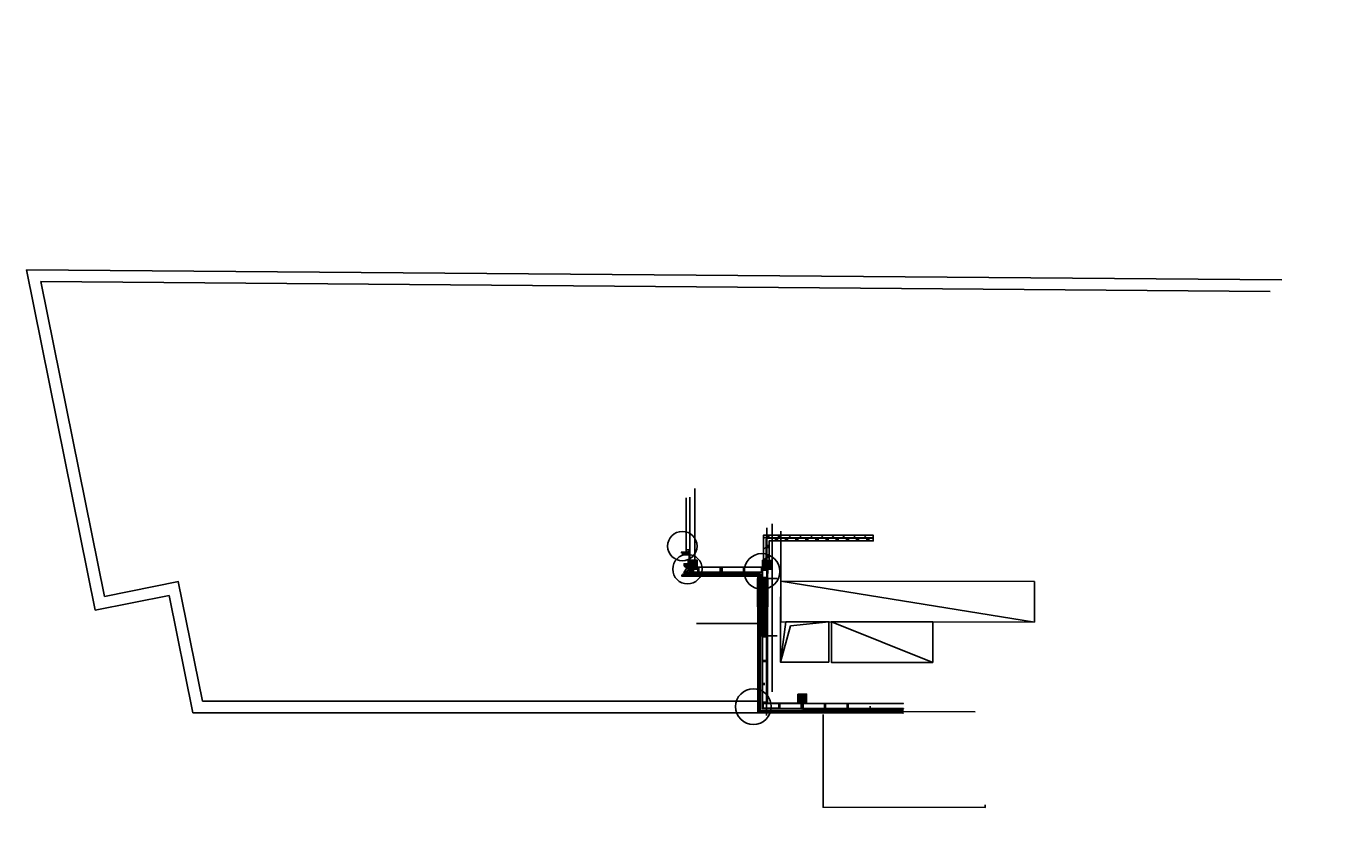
# Model space of a CAD drawing. Extents: x 0 to 297174, y -27731 to 163980.
# Tile 30 of 152: x 245175 to 297174, y -27516 to 4485. Entities that reach past the tile are written whole.
import ezdxf

# ---------------------------------------------------------------- set-up
doc = ezdxf.new("R2010")
doc.units = 0
doc.header["$LTSCALE"] = 5
doc.header["$MEASUREMENT"] = 0
doc.header["$PDMODE"] = 3
doc.header["$PDSIZE"] = 0.1
for name, color, linetype in [('_DETAILNUMMERS', 4, 'CONTINUOUS'), ('_INSTALLATIES', 4, 'CONTINUOUS'), ('A--01A1_ACEER', 1, 'CONTINUOUS'), ('A--A22--_F123-', 9, 'CONTINUOUS'), ('A--A25--_F--3-', 9, 'CONTINUOUS'), ('A--A28--_F12--', 7, 'CONTINUOUS'), ('A--A42--_F-23-', 9, 'CONTINUOUS'), ('A--L$7A1-_STRAMIEN', 1, 'CONTINUOUS'), ('A--L02-A3-_LOGO', 3, 'CONTINUOUS'), ('A--L21--', 3, 'CONTINUOUS'), ('A--L21--_F--3-', 7, 'CONTINUOUS'), ('A--L21A1_BUITENWAND', 1, 'CONTINUOUS'), ('A--L21A2_BUITENWAND', 2, 'CONTINUOUS'), ('A--L21A4_BUITENWAND', 4, 'CONTINUOUS'), ('A--L22--_F--3-', 7, 'CONTINUOUS'), ('A--L22--_F-23-', 7, 'CONTINUOUS'), ('A--L22A2_BINNENWAND', 2, 'CONTINUOUS'), ('A--L25--', 7, 'CONTINUOUS'), ('A--L25--_F-23-', 7, 'CONTINUOUS'), ('A--L28--', 7, 'CONTINUOUS'), ('A--L28--_F--3-', 1, 'CONTINUOUS'), ('A--L28--_F12--', 7, 'CONTINUOUS'), ('A--L31A1_BUITENKOZIJN', 1, 'CONTINUOUS'), ('A--L42--', 7, 'CONTINUOUS'), ('A--L42--_F-23-', 7, 'CONTINUOUS'), ('X--LR---_CP', 7, 'CONTINUOUS')]:
    doc.layers.add(name, color=color, linetype=linetype)

# ---------------------------------------------------------------- blocks, each defined once
blk = doc.blocks.new('*U1478')
at = {"layer": 'A--A22--_F123-', "linetype": 'Continuous'}
h = blk.add_hatch(dxfattribs=at)
h.set_pattern_fill('ALFALINE', color=256, scale=300, style=0)
h.set_pattern_definition([(45, (-274281.3859393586, 15631.34514018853), (-212.1320343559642, 212.1320343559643), [])])
h.paths.add_polyline_path([(0, 0), (-49.92899826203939, 50.07066425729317), (4273.059112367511, 43.95669079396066), (4272.988397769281, -6.043259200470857), (4272.91768317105, -56.04320919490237), (49.92899826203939, -50.07066425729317)])
at = {"layer": 'A--L22--_F--3-', "color": 4, "linetype": 'Continuous'}
for points in [[(-49.92899826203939, 50.07066425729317), (-49.92899826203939, 50.07066425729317), (4273.059112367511, 43.95669079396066), (4272.988397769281, -6.043259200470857)], [(49.92899826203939, -50.07066425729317), (49.92899826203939, -50.07066425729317), (4272.91768317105, -56.04320919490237), (4272.988397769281, -6.043259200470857)]]:
    blk.add_lwpolyline(points, dxfattribs=at)
blk = doc.blocks.new('*U1477')
at = {"layer": 'A--A22--_F123-', "linetype": 'Continuous'}
h = blk.add_hatch(dxfattribs=at)
h.set_pattern_fill('ALFALINE', color=256, scale=300, style=0)
h.set_pattern_definition([(45, (-274280.037446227, 16581.63325666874), (-212.1320343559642, 212.1320343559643), [])])
h.paths.add_polyline_path([(0, 0), (-49.99994965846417, 0.0709517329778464), (-48.58050513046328, 1000.358780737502), (1.348493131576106, 950.2881164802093), (51.27749139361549, 900.2174522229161), (49.99994965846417, -0.0709517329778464)])
at = {"layer": 'A--L22--_F--3-', "color": 4, "linetype": 'Continuous'}
for points in [[(0, 0), (-49.99994965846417, 0.0709517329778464), (-48.58050513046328, 1000.358780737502), (-48.58050513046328, 1000.358780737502)], [(0, 0), (49.99994965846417, -0.0709517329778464), (51.27749139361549, 900.2174522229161), (51.27749139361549, 900.2174522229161)]]:
    blk.add_lwpolyline(points, dxfattribs=at)
blk = doc.blocks.new('*U1476')
at = {"layer": 'A--A22--_F123-', "linetype": 'Continuous'}
h = blk.add_hatch(dxfattribs=at)
h.set_pattern_fill('ALFAPLST', color=256, scale=400, angle=89.91888305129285, style=0)
h.set_pattern_definition([(89.91888305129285, (0, 0), (-399.999599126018, 0.5663029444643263), []), (89.91888305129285, (-39.9999599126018, 0.05663029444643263), (-399.999599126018, 0.5663029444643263), []), (89.91888305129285, (-79.99991982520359, 0.1132605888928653), (-399.999599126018, 0.5663029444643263), [])])
h.paths.add_polyline_path([(0, 0), (-0.07078786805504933, -49.99994989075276), (-4097.178964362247, -44.19943301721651), (-4147.107830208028, 5.871304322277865), (-4197.036696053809, 55.94204166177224), (0.07078786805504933, 49.99994989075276)])
at = {"layer": 'A--L22--_F-23-', "color": 3, "linetype": 'Continuous'}
for points in [[(0, 0), (0.07078786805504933, 49.99994989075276), (-4197.036696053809, 55.94204166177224), (-4197.036696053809, 55.94204166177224)], [(0, 0), (-0.07078786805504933, -49.99994989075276), (-4097.178964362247, -44.19943301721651), (-4097.178964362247, -44.19943301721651)]]:
    blk.add_lwpolyline(points, dxfattribs=at)
blk = doc.blocks.new('*U1475')
at = {"layer": 'A--A22--_F123-', "linetype": 'Continuous'}
h = blk.add_hatch(dxfattribs=at)
h.set_pattern_fill('ALFAPLST', color=256, scale=400, angle=179.9185436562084, style=0)
h.set_pattern_definition([(179.9185436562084, (0, 0), (-0.5686723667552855, -399.9995957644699), []), (179.9185436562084, (-0.05686723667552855, -39.99995957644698), (-0.5686723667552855, -399.9995957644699), []), (179.9185436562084, (-0.1137344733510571, -79.99991915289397), (-0.5686723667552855, -399.9995957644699), [])])
h.paths.add_polyline_path([(0, 0), (-49.92886584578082, 50.07073733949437), (-51.17322443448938, -825.2011442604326), (-1.173274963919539, -825.2722283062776), (48.82667450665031, -825.3433123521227), (49.92886584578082, -50.07073733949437)])
at = {"layer": 'A--L22--_F-23-', "color": 3, "linetype": 'Continuous'}
for points in [[(-49.92886584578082, 50.07073733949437), (-49.92886584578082, 50.07073733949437), (-51.17322443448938, -825.2011442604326), (-1.173274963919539, -825.2722283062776)], [(49.92886584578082, -50.07073733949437), (49.92886584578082, -50.07073733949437), (48.82667450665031, -825.3433123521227), (-1.173274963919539, -825.2722283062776)]]:
    blk.add_lwpolyline(points, dxfattribs=at)
blk = doc.blocks.new('Q020437-')
at = {"layer": 'A--A28--_F12--', "color": 8}
for points in [[(-175, -175), (-175, 175), (175, 175)], [(-175, -175), (175, 175), (175, -175)]]:
    blk.add_solid(points, dxfattribs=at)
at = {"layer": 'A--L28--_F--3-', "color": 4, "linetype": 'Continuous'}
blk.add_lwpolyline([(-175, -175), (-175, 175), (175, 175), (175, -175)], close=True, dxfattribs=at)
at = {"layer": 'A--L28--_F12--', "color": 3, "linetype": 'Continuous'}
blk.add_lwpolyline([(-175, -175), (-175, 175), (175, 175), (175, -175)], close=True, dxfattribs=at)
at = {"layer": 'X--LR---_CP'}
for p in [(-175, 0), (-175, 0), (175, 0)]:
    blk.add_point(p, dxfattribs=at)
blk = doc.blocks.new('NH40_196')
at = {"layer": 'A--A25--_F--3-'}
h = blk.add_hatch(dxfattribs=at)
h.set_pattern_fill('ALFALINE', color=256, scale=15, style=0, pattern_type=2)
h.set_pattern_definition([(45, (-6, 0), (-10.60660171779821, 10.60660171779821), [])])
h.paths.add_polyline_path([(0, 0), (0, 196), (40, 196), (40, 0)])
at = {"layer": 'A--L25--_F-23-', "color": 2, "linetype": 'Continuous'}
blk.add_lwpolyline([(0, 0), (0, 196), (40, 196), (40, 0)], close=True, dxfattribs=at)
at = {"layer": 'X--LR---_CP'}
for p in [(0, 0), (0, 0), (40, 0)]:
    blk.add_point(p, dxfattribs=at)
blk = doc.blocks.new('*U1474')
at = {"layer": 'A--A42--_F-23-', "linetype": 'Continuous'}
h = blk.add_hatch(dxfattribs=at)
h.set_pattern_fill('ALFALINE', color=256, scale=40, style=0)
h.set_pattern_definition([(45, (-279741.8610687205, 22431.8186727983), (-28.2842712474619, 28.2842712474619), [])])
h.paths.add_polyline_path([(0, 0), (-0.006771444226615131, -4.999995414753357), (-3980.261360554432, 0.3904239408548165), (-3980.254589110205, 5.390419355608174), (-3980.247817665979, 10.39041477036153), (0.006771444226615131, 4.999995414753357)])
at = {"layer": 'A--L42--_F-23-', "color": 2, "linetype": 'Continuous'}
for points in [[(0, 0), (-0.006771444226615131, -4.999995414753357), (-3980.261360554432, 0.3904239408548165), (-3980.254589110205, 5.390419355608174)], [(0, 0), (0.006771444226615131, 4.999995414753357), (-3980.247817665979, 10.39041477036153), (-3980.254589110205, 5.390419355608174)]]:
    blk.add_lwpolyline(points, dxfattribs=at)
blk = doc.blocks.new('*U1473')
at = {"layer": 'A--A42--_F-23-', "linetype": 'Continuous'}
h = blk.add_hatch(dxfattribs=at)
h.set_pattern_fill('ALFALINE', color=256, scale=40, style=0)
h.set_pattern_definition([(45, (-279741.9895584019, 22225.81865789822), (-28.2842712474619, 28.2842712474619), [])])
h.paths.add_polyline_path([(0, 0), (-0.006771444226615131, -4.999995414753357), (-3979.960372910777, 0.3900163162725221), (-3979.95360146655, 5.390011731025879), (-3979.946830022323, 10.39000714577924), (0.006771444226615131, 4.999995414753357)])
at = {"layer": 'A--L42--_F-23-', "color": 2, "linetype": 'Continuous'}
for points in [[(0, 0), (-0.006771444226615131, -4.999995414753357), (-3979.960372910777, 0.3900163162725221), (-3979.95360146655, 5.390011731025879)], [(0, 0), (0.006771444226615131, 4.999995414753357), (-3979.946830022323, 10.39000714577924), (-3979.95360146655, 5.390011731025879)]]:
    blk.add_lwpolyline(points, dxfattribs=at)
blk = doc.blocks.new('*U1472')
at = {"layer": 'A--L21--_F--3-', "color": 3, "linetype": 'Continuous'}
blk.add_lwpolyline([(0, 0), (0.1286574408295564, 94.99991288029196), (860.1278687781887, 93.83522446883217), (859.9992113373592, -1.164688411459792)], dxfattribs=at)
blk.add_lwpolyline([(0, 0), (0.1286574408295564, 94.99991288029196), (860.1278687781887, 93.83522446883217), (859.9992113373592, -1.164688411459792)], dxfattribs=at)
blk = doc.blocks.new('*U1471')
at = {"layer": 'A--L21--_F--3-', "color": 3, "linetype": 'Continuous'}
blk.add_lwpolyline([(0, 0), (-0.1286574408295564, -94.99991288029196), (-860.1278687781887, -93.83522446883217), (-859.9992113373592, 1.164688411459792)], dxfattribs=at)
blk.add_lwpolyline([(0, 0), (-0.1286574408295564, -94.99991288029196), (-860.1278687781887, -93.83522446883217), (-859.9992113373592, 1.164688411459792)], dxfattribs=at)
blk = doc.blocks.new('*U1470')
at = {"layer": 'A--L21--_F--3-', "color": 3, "linetype": 'Continuous'}
blk.add_lwpolyline([(0, 0), (-0.1286574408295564, -94.99991288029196), (-840.1365845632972, -93.86229846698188), (-840.0079271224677, 1.137614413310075)], dxfattribs=at)
blk.add_lwpolyline([(0, 0), (-0.1286574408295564, -94.99991288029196), (-840.1365845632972, -93.86229846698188), (-840.0079271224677, 1.137614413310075)], dxfattribs=at)
blk = doc.blocks.new('*U1469')
at = {"layer": 'A--A42--_F-23-', "linetype": 'Continuous'}
h = blk.add_hatch(dxfattribs=at)
h.set_pattern_fill('ALFALINE', color=256, scale=40, style=0)
h.set_pattern_definition([(45, (-274171.6080206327, 22423.98169142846), (-28.2842712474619, 28.2842712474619), [])])
h.paths.add_polyline_path([(0, 0), (0.007701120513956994, 4.999994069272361), (1570.245057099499, 2.581473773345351), (1570.237355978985, -2.41852029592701), (1570.229654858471, -7.418514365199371), (-0.007701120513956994, -4.999994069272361)])
at = {"layer": 'A--L42--_F-23-', "color": 2, "linetype": 'Continuous'}
for points in [[(0, 0), (-0.007701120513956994, -4.999994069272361), (1570.229654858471, -7.418514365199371), (1570.237355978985, -2.41852029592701)], [(0, 0), (0.007701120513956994, 4.999994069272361), (1570.245057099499, 2.581473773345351), (1570.237355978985, -2.41852029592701)]]:
    blk.add_lwpolyline(points, dxfattribs=at)
blk = doc.blocks.new('*U1468')
at = {"layer": 'A--L21--_F--3-', "color": 3, "linetype": 'Continuous'}
blk.add_lwpolyline([(0, 0), (-0.1545374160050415, -94.99987430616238), (-620.2511428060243, -93.99115584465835), (-620.0966053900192, 1.008718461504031)], dxfattribs=at)
blk.add_lwpolyline([(0, 0), (-0.1545374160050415, -94.99987430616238), (-620.2511428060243, -93.99115584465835), (-620.0966053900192, 1.008718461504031)], dxfattribs=at)
blk = doc.blocks.new('*U1467')
at = {"layer": 'A--L21--_F--3-', "color": 3, "linetype": 'Continuous'}
blk.add_lwpolyline([(0, 0), (0.1409591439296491, 94.99989542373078), (840.1487319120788, 93.75350692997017), (840.0077727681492, -1.246388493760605)], dxfattribs=at)
blk.add_lwpolyline([(0, 0), (0.1409591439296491, 94.99989542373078), (840.1487319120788, 93.75350692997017), (840.0077727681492, -1.246388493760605)], dxfattribs=at)
blk = doc.blocks.new('*U1466')
at = {"layer": 'A--L21--_F--3-', "color": 3, "linetype": 'Continuous'}
blk.add_lwpolyline([(0, 0), (94.99992337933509, -0.12065619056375), (94.56054837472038, -346.0671971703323), (-0.4393750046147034, -345.9465409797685)], dxfattribs=at)
blk.add_lwpolyline([(0, 0), (94.99992337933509, -0.12065619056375), (94.56054837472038, -346.0671971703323), (-0.4393750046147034, -345.9465409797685)], dxfattribs=at)
blk = doc.blocks.new('*U1465')
at = {"layer": 'A--A42--_F-23-', "linetype": 'Continuous'}
h = blk.add_hatch(dxfattribs=at)
h.set_pattern_fill('ALFALINE', color=256, scale=40, style=0)
h.set_pattern_definition([(45, (-271093.3955333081, 17048.11792674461), (-28.2842712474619, 28.2842712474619), [])])
h.paths.add_polyline_path([(0, 0), (0.007473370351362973, 4.999994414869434), (351.3384346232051, 4.474868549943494), (351.3309612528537, -0.5251258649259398), (351.3234878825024, -5.525120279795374), (-0.007473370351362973, -4.999994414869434)])
at = {"layer": 'A--L42--_F-23-', "color": 2, "linetype": 'Continuous'}
for points in [[(0, 0), (-0.007473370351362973, -4.999994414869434), (351.3234878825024, -5.525120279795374), (351.3309612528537, -0.5251258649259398)], [(0, 0), (0.007473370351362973, 4.999994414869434), (351.3384346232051, 4.474868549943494), (351.3309612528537, -0.5251258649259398)]]:
    blk.add_lwpolyline(points, dxfattribs=at)
blk = doc.blocks.new('*U1464')
at = {"layer": 'A--A42--_F-23-', "linetype": 'Continuous'}
h = blk.add_hatch(dxfattribs=at)
h.set_pattern_fill('ALFALINE', color=256, scale=40, style=0)
h.set_pattern_definition([(45, (-271454.372846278, 17048.1977072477), (-28.2842712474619, 28.2842712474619), [])])
h.paths.add_polyline_path([(0, 0), (0.007733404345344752, 4.999994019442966), (2709.995235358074, 0.808503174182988), (2709.987501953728, -4.191490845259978), (2709.979768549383, -9.191484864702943), (-0.007733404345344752, -4.999994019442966)])
at = {"layer": 'A--L42--_F-23-', "color": 2, "linetype": 'Continuous'}
for points in [[(0, 0), (-0.007733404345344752, -4.999994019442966), (2709.979768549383, -9.191484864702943), (2709.987501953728, -4.191490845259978)], [(0, 0), (0.007733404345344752, 4.999994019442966), (2709.995235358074, 0.808503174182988), (2709.987501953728, -4.191490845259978)]]:
    blk.add_lwpolyline(points, dxfattribs=at)
blk = doc.blocks.new('*U1463')
at = {"layer": 'A--L21--_F--3-', "color": 3, "linetype": 'Continuous'}
blk.add_lwpolyline([(0, 0), (-0.1427661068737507, -94.99989272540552), (-664.8637454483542, -94.0009481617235), (-664.7209793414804, 0.9989445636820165)], dxfattribs=at)
blk.add_lwpolyline([(0, 0), (-0.1427661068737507, -94.99989272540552), (-664.8637454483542, -94.0009481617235), (-664.7209793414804, 0.9989445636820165)], dxfattribs=at)
blk = doc.blocks.new('*U1462')
at = {"layer": 'A--L21--_F--3-', "color": 3, "linetype": 'Continuous'}
blk.add_lwpolyline([(0, 0), (0.1411035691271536, 94.99989520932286), (840.4102005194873, 93.75184153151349), (840.2690969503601, -1.248053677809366)], dxfattribs=at)
blk.add_lwpolyline([(0, 0), (0.1411035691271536, 94.99989520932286), (840.4102005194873, 93.75184153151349), (840.2690969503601, -1.248053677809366)], dxfattribs=at)
blk = doc.blocks.new('*U1461')
at = {"layer": 'A--L21--_F--3-', "color": 3, "linetype": 'Continuous'}
blk.add_lwpolyline([(0, 0), (0.1668149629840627, 94.99985354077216), (165.4362068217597, 94.70964880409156), (165.2693918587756, -0.2902047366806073)], dxfattribs=at)
blk.add_lwpolyline([(0, 0), (0.1668149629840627, 94.99985354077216), (165.4362068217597, 94.70964880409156), (165.2693918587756, -0.2902047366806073)], dxfattribs=at)
blk = doc.blocks.new('*U1460')
at = {"layer": 'A--L21--_F--3-', "color": 3, "linetype": 'Continuous'}
blk.add_lwpolyline([(0, 0), (-0.1411076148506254, -94.99989520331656), (-839.8705436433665, -93.75260732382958), (-839.7294360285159, 1.247287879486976)], dxfattribs=at)
blk.add_lwpolyline([(0, 0), (-0.1411076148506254, -94.99989520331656), (-839.8705436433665, -93.75260732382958), (-839.7294360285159, 1.247287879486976)], dxfattribs=at)
blk = doc.blocks.new('*U1459')
at = {"layer": 'A--A42--_F-23-', "linetype": 'Continuous'}
h = blk.add_hatch(dxfattribs=at)
h.set_pattern_fill('ALFALINE', color=256, scale=40, style=0)
h.set_pattern_definition([(45, (-271447.1074862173, 16842.18720020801), (-28.2842712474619, 28.2842712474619), [])])
h.paths.add_polyline_path([(0, 0), (0.007626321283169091, 4.999994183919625), (2717.55061689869, 0.8550181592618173), (2717.542990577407, -4.144976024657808), (2717.535364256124, -9.144970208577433), (-0.007626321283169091, -4.999994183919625)])
at = {"layer": 'A--L42--_F-23-', "color": 2, "linetype": 'Continuous'}
for points in [[(0, 0), (-0.007626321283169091, -4.999994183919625), (2717.535364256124, -9.144970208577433), (2717.542990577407, -4.144976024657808)], [(0, 0), (0.007626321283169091, 4.999994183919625), (2717.55061689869, 0.8550181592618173), (2717.542990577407, -4.144976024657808)]]:
    blk.add_lwpolyline(points, dxfattribs=at)
blk = doc.blocks.new('*U1458')
at = {"layer": 'A--A42--_F-23-', "linetype": 'Continuous'}
h = blk.add_hatch(dxfattribs=at)
h.set_pattern_fill('ALFALINE', color=256, scale=40, style=0)
h.set_pattern_definition([(45, (-271299.8097906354, 16742.36840147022), (-28.2842712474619, 28.2842712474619), [])])
h.paths.add_polyline_path([(0, 0), (-4.999997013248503, 0.00546512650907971), (-4.545369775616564, 415.9399958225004), (0.4546272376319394, 415.9345306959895), (5.454624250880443, 415.9290655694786), (4.999997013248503, -0.00546512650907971)])
at = {"layer": 'A--L42--_F-23-', "color": 2, "linetype": 'Continuous'}
for points in [[(0, 0), (-4.999997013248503, 0.00546512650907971), (-4.545369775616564, 415.9399958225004), (0.4546272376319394, 415.9345306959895)], [(0, 0), (4.999997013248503, -0.00546512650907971), (5.454624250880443, 415.9290655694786), (0.4546272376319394, 415.9345306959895)]]:
    blk.add_lwpolyline(points, dxfattribs=at)
blk = doc.blocks.new('A$C6C660DB7')
at = {"layer": 'A--L21A4_BUITENWAND', "linetype": 'Continuous'}
for p, q in [((10327.76405583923, 33298.55852819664), (123.9537770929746, -15130.3294496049)), ((10687.54580146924, 32750.72107857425), (697.1394015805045, -14665.31853563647)), ((18178.1586337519, -11698.67504322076, 0.3132131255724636), (22523.87421146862, 9790.77211905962, 0.305426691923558)), ((18558.56540250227, -12163.70131926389, 0.3057932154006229), (22979.65621335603, 9698.643042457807, 0.305426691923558)), ((13366.01272816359, -14665.07731078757), (13369.06738848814, -11698.34286225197, 4.545405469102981e-05)), ((13368.29589068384, -11698.34280896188), (18178.1586337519, -11698.67504322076, 0.2833809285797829)), ((13830.43124258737, -15130.06846799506), (13834.14309726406, -12163.70131926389)), ((13834.14309726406, -12163.70131926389), (18558.56540250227, -12163.70131926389, 0.3057932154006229)), ((697.1394015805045, -14665.31853563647), (13366.01272816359, -14665.07731078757)), ((123.9537770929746, -15130.3294496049), (13830.43124258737, -15130.06846799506))]:
    blk.add_line(p, q, dxfattribs=at)
blk = doc.blocks.new('*U1457')
at = {"layer": 'A--A42--_F-23-', "linetype": 'Continuous'}
h = blk.add_hatch(dxfattribs=at)
h.set_pattern_fill('ALFALINE', color=256, scale=40, style=0)
h.set_pattern_definition([(45, (-274176.8718486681, 22213.85301954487), (-28.2842712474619, 28.2842712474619), [])])
h.paths.add_polyline_path([(0, 0), (-4.999998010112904, 0.004460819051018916), (-2.622900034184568, 2664.422142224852), (2.377097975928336, 2664.417681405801), (7.37709598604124, 2664.41322058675), (4.999998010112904, -0.004460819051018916)])
at = {"layer": 'A--L42--_F-23-', "color": 2, "linetype": 'Continuous'}
for points in [[(0, 0), (-4.999998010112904, 0.004460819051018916), (-2.622900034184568, 2664.422142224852), (2.377097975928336, 2664.417681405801)], [(0, 0), (4.999998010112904, -0.004460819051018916), (7.37709598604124, 2664.41322058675), (2.377097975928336, 2664.417681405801)]]:
    blk.add_lwpolyline(points, dxfattribs=at)
blk = doc.blocks.new('*U1456')
at = {"layer": 'A--A42--_F-23-', "linetype": 'Continuous'}
h = blk.add_hatch(dxfattribs=at)
h.set_pattern_fill('ALFALINE', color=256, scale=40, style=0)
h.set_pattern_definition([(45, (-274382.8873494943, 22213.30685938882), (-28.2842712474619, 28.2842712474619), [])])
h.paths.add_polyline_path([(0, 0), (4.999995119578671, -0.007701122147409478), (7.375675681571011, 2663.138649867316), (2.375677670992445, 2663.143110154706), (-2.62432033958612, 2663.147570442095), (-4.999995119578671, 0.007701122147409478)])
at = {"layer": 'A--L42--_F-23-', "color": 2, "linetype": 'Continuous'}
for points in [[(0, 0), (-4.999995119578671, 0.007701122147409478), (-2.62432033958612, 2663.147570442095), (2.375677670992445, 2663.143110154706)], [(0, 0), (4.999995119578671, -0.007701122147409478), (7.375675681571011, 2663.138649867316), (2.375677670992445, 2663.143110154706)]]:
    blk.add_lwpolyline(points, dxfattribs=at)
blk = doc.blocks.new('*U1455')
at = {"layer": 'A--A42--_F-23-', "linetype": 'Continuous'}
h = blk.add_hatch(dxfattribs=at)
h.set_pattern_fill('ALFALINE', color=256, scale=40, style=0)
h.set_pattern_definition([(45, (-274171.913679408, 22217.9819182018), (-28.2842712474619, 28.2842712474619), [])])
h.paths.add_polyline_path([(0, 0), (0.007701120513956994, 4.999994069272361), (1570.245057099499, 2.581473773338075), (1570.237355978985, -2.418520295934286), (1570.229654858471, -7.418514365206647), (-0.007701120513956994, -4.999994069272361)])
at = {"layer": 'A--L42--_F-23-', "color": 2, "linetype": 'Continuous'}
for points in [[(0, 0), (-0.007701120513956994, -4.999994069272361), (1570.229654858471, -7.418514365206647), (1570.237355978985, -2.418520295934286)], [(0, 0), (0.007701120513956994, 4.999994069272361), (1570.245057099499, 2.581473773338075), (1570.237355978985, -2.418520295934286)]]:
    blk.add_lwpolyline(points, dxfattribs=at)
blk = doc.blocks.new('*U1454')
at = {"layer": 'A--L21--_F--3-', "color": 3, "linetype": 'Continuous'}
blk.add_lwpolyline([(0, 0), (-94.99991288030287, 0.1286574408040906), (-94.60936345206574, 288.5081046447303), (0.3905494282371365, 288.3794472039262)], dxfattribs=at)
blk.add_lwpolyline([(0, 0), (-94.99991288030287, 0.1286574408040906), (-94.60936345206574, 288.5081046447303), (0.3905494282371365, 288.3794472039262)], dxfattribs=at)
blk = doc.blocks.new('*U1453')
at = {"layer": 'A--L21--_F--3-', "color": 3, "linetype": 'Continuous'}
blk.add_lwpolyline([(0, 0), (-94.99991288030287, 0.1286574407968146), (-93.72468702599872, 941.7480796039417), (1.275225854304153, 941.6194221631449)], dxfattribs=at)
blk.add_lwpolyline([(0, 0), (-94.99991288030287, 0.1286574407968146), (-93.72468702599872, 941.7480796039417), (1.275225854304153, 941.6194221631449)], dxfattribs=at)
blk = doc.blocks.new('*U1452')
at = {"layer": 'A--L21--_F--3-', "color": 3, "linetype": 'Continuous'}
blk.add_lwpolyline([(0, 0), (-94.99991288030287, 0.1286574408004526), (-93.83522446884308, 860.1278687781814), (1.164688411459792, 859.999211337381)], dxfattribs=at)
blk.add_lwpolyline([(0, 0), (-94.99991288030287, 0.1286574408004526), (-93.83522446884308, 860.1278687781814), (1.164688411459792, 859.999211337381)], dxfattribs=at)
blk = doc.blocks.new('*U1451')
at = {"layer": 'A--L21--_F--3-', "color": 3, "linetype": 'Continuous'}
blk.add_lwpolyline([(0, 0), (-94.99991288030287, 0.1286574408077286), (-94.04871553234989, 702.4872977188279), (0.9511973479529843, 702.3586402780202)], dxfattribs=at)
blk.add_lwpolyline([(0, 0), (-94.99991288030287, 0.1286574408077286), (-94.04871553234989, 702.4872977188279), (0.9511973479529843, 702.3586402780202)], dxfattribs=at)
blk = doc.blocks.new('*U1450')
at = {"layer": 'A--A42--_F-23-', "linetype": 'Continuous'}
h = blk.add_hatch(dxfattribs=at)
h.set_pattern_fill('ALFALINE', color=256, scale=40, style=0)
h.set_pattern_definition([(45, (-274388.281040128, 17300.16729001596), (-28.2842712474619, 28.2842712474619), [])])
h.paths.add_polyline_path([(0, 0), (-4.999994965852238, 0.00709517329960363), (-4.47726432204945, 368.3773206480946), (0.5227306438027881, 368.370225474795), (5.522725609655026, 368.3631303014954), (4.999994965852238, -0.00709517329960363)])
at = {"layer": 'A--L42--_F-23-', "color": 2, "linetype": 'Continuous'}
for points in [[(0, 0), (-4.999994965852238, 0.00709517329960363), (-4.47726432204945, 368.3773206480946), (0.5227306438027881, 368.370225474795)], [(0, 0), (4.999994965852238, -0.00709517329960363), (5.522725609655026, 368.3631303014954), (0.5227306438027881, 368.370225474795)]]:
    blk.add_lwpolyline(points, dxfattribs=at)
blk = doc.blocks.new('*U1449')
at = {"layer": 'A--A42--_F-23-', "linetype": 'Continuous'}
h = blk.add_hatch(dxfattribs=at)
h.set_pattern_fill('ALFALINE', color=256, scale=40, style=0)
h.set_pattern_definition([(45, (-274182.2812422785, 17299.87854693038), (-28.2842712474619, 28.2842712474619), [])])
h.paths.add_polyline_path([(0, 0), (-4.999994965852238, 0.00709517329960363), (-4.47726432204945, 368.377320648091), (0.5227306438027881, 368.3702254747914), (5.522725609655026, 368.3631303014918), (4.999994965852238, -0.00709517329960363)])
at = {"layer": 'A--L42--_F-23-', "color": 2, "linetype": 'Continuous'}
for points in [[(0, 0), (-4.999994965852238, 0.00709517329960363), (-4.47726432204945, 368.377320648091), (0.5227306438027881, 368.3702254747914)], [(0, 0), (4.999994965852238, -0.00709517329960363), (5.522725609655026, 368.3631303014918), (0.5227306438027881, 368.3702254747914)]]:
    blk.add_lwpolyline(points, dxfattribs=at)

msp = doc.modelspace()

# ---------------------------------------------------------------- hatches: boundary and pattern name
at = {"layer": 'A--01A1_ACEER', "linetype": 'Continuous', "extrusion": (-1.643242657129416e-08, 1.344202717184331e-08, 0.9999999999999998)}
h = msp.add_hatch(dxfattribs=at)
h.set_pattern_fill('ANSI31', color=256, scale=250.0000000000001, angle=-0.07759505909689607, style=0)
h.set_pattern_definition([(134.9149856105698, (309025.8393849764, -17625.10210463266), (22.12984981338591, 22.06427536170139), [])])
h.paths.add_polyline_path([(275751.4928724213, -22568.41468281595), (274036.7868114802, -22563.38855959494), (274036.7422980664, -22593.38852657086), (275751.4483590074, -22598.41464979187)])
h = msp.add_hatch(dxfattribs=at)
h.set_pattern_fill('ANSI31', color=256, scale=250.0000000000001, angle=-0.07759505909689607, style=0)
h.set_pattern_definition([(44.92240494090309, (242491.3059311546, -17530.68720054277), (-22.06714080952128, 22.12699248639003), [])])
h.paths.add_polyline_path([(275751.488987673, -22568.41467730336), (279751.4599656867, -22573.83179836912), (279751.4193370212, -22603.83177085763), (275751.4483590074, -22598.41464979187)])
at = {"layer": 'A--L$7A1-_STRAMIEN', "extrusion": (-1.643242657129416e-08, 1.344202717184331e-08, 0.9999999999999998)}
h = msp.add_hatch(dxfattribs=at)
h.set_pattern_fill('ANSI31', color=256, scale=400.0000000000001, angle=-78.56759505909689, style=0)
h.set_pattern_definition([(326.4324049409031, (244726.2777489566, 2139.103332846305), (27.64601915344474, 41.66170453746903), [])])
h.paths.add_polyline_path([(273993.3626572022, -17299.60223147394), (274008.1916878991, -19549.67900351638), (274390.1694264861, -19550.16757996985), (274393.3622544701, -17300.16984533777)])

# ---------------------------------------------------------------- linework, layer by layer
at = {"layer": '_DETAILNUMMERS', "extrusion": (-1.643242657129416e-08, 1.344202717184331e-08, 0.9999999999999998)}
for centre, radius in [((271029.5875339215, -16016.65718494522, -0.310233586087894), 580.370865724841), ((271234.5438498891, -16927.31194373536, -0.310233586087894), 580.370865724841), ((274165.2522553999, -17017.88469296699, -1.06022889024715), 704.5302479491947), ((273830.5177239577, -22349.00545542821, -0.310233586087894), 704.5302479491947)]:
    msp.add_circle(centre, radius, dxfattribs=at)
at = {"layer": '_INSTALLATIES', "linetype": 'Continuous', "extrusion": (-1.643242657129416e-08, 1.344202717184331e-08, 0.9999999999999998)}
for p, q in [((274908.8361299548, -17400.44678167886, -0.3054822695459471), (284906.5955180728, -19014.61061882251, -0.3052962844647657)), ((276906.6035752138, -19003.25832011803, -0.3054278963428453), (280904.329089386, -20608.93284782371, -0.3053406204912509))]:
    msp.add_line(p, q, dxfattribs=at)
at = {"layer": '_INSTALLATIES', "linetype": 'Continuous', "extrusion": (-1.643242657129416e-08, 1.344202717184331e-08, 0.9999999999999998), "elevation": -0.310233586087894}
for points in [[(274906.5856283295, -19000.44518355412), (284906.5955205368, -19014.61061882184), (284908.8660407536, -17414.61224218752), (274908.8361299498, -17400.4467816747), (274906.5856283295, -19000.44518355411)], [(276804.3405850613, -20597.93026653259), (276806.6110459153, -18997.93187793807), (275113.9299451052, -19000.73889551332), (274904.3424392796, -20595.24469955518)], [(280904.3291202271, -20608.9328602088), (280906.5995787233, -19008.93447877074), (276906.6036060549, -19003.2583325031), (276904.3331482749, -20603.25672124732)]]:
    msp.add_lwpolyline(points, close=True, dxfattribs=at)
msp.add_lwpolyline([(274904.3424392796, -20595.24469955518), (275298.2241264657, -19166.87969691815), (276806.6110459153, -18997.93187793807)], dxfattribs=at)
at = {"layer": 'A--L$7A1-_STRAMIEN', "extrusion": (-1.643242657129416e-08, 1.344202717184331e-08, 0.9999999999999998)}
for p, q in [((274361.9238650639, -15296.55316685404, -0.305519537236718), (274351.4123614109, -22704.0488179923, -0.305420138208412)), ((274575.6565901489, -15131.57760876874, -0.3055182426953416), (274566.2475890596, -21762.13560997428, -0.3054292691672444)), ((274904.3351267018, -20600.443594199, -0.3054393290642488), (274911.6077963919, -15429.92526339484, -0.3055087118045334)), ((274011.4550543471, -17299.63256034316, -0.3082635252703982), (274772.5787106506, -17300.71262227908, -0.3054858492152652)), ((271592.2753869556, -19067.21032787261, -0.3055143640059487), (274197.4209735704, -19067.65716508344, -0.3054715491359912)), ((274008.262226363, -19549.63029497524, -0.3082333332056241), (274769.3858826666, -19550.7103569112, -0.3054556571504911))]:
    msp.add_line(p, q, dxfattribs=at)
at = {"layer": 'A--L$7A1-_STRAMIEN', "color": 3, "extrusion": (-1.643242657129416e-08, 1.344202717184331e-08, 0.9999999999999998), "elevation": -0.310233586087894}
msp.add_lwpolyline([(273993.3626572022, -17299.60223147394), (274008.1916878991, -19549.67900351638), (274390.1694264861, -19550.16757996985), (274393.3622544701, -17300.16984533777)], close=True, dxfattribs=at)
at = {"layer": 'A--L02-A3-_LOGO', "extrusion": (-1.643242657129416e-08, 1.344202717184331e-08, 0.9999999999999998)}
msp.add_line((274011.5668545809, -17171.15288433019, -0.3055000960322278), (274041.4721547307, -17171.17925642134, -0.3145233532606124), dxfattribs=at)
at = {"layer": 'A--L21--', "extrusion": (-1.643242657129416e-08, 1.344202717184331e-08, 0.9999999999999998)}
for p, q in [((274011.5668545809, -17171.15288433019, -0.3055000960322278), (274011.4550543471, -17299.63256034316, -0.3082635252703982)), ((274041.4721547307, -17171.17925642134, -0.3145233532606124), (274041.3603544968, -17299.65893243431, -0.3172867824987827)), ((274008.1917094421, -19549.63019490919, -0.3082333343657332), (274006.8486130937, -22593.30735102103, -0.4221235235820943)), ((274038.0969867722, -19549.67263157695, -0.3081244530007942), (274036.7868114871, -22563.38855960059, -0.4150102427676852)), ((275751.4483590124, -22598.41464979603, -0.3053985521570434), (274007.5886087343, -22593.30936046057, -0.4112845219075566)), ((275751.4928724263, -22568.41468282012, -0.3053989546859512), (274036.7868114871, -22563.38855960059, -0.4150102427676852)), ((275751.4483590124, -22598.41464979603, -0.3053985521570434), (279751.4193370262, -22603.83177086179, -0.3053327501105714)), ((275751.488987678, -22568.41467730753, -0.3053989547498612), (279751.4599656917, -22573.83179837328, -0.3053331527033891))]:
    msp.add_line(p, q, dxfattribs=at)
at = {"layer": 'A--L21--', "extrusion": (-1.643242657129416e-08, 1.344202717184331e-08, 0.9999999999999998), "elevation": -0.310233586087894}
for points in [[(270977.3902434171, -16254.00418676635), (271180.3901821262, -16254.27922654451), (271180.3495534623, -16284.27919784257), (271003.3495909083, -16284.03937076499), (270977.3848262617, -16258.00418309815)], [(271434.2045835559, -17166.58050696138), (271006.1573080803, -17166.03977668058), (271006.1166794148, -17196.03974916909), (271006.1166794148, -17196.03974916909), (271434.1639548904, -17196.58047944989), (271434.1802498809, -17184.5483523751)], [(271434.1639548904, -17196.58047944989), (271884.163542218, -17197.18990943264), (271884.2041708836, -17167.18993694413), (271434.2045835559, -17166.58050696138)], [(272334.1631295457, -17197.79933941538), (271884.163542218, -17197.18990943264), (271884.2041708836, -17167.18993694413), (272334.2037582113, -17167.79936692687)], [(272334.1631295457, -17197.79933941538), (272784.1627168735, -17198.40876939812), (272784.203345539, -17168.40879690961), (272334.2037582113, -17167.79936692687)], [(273234.1623042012, -17199.01819938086), (272784.1627168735, -17198.40876939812), (272784.203345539, -17168.40879690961), (273234.2029328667, -17169.01822689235)], [(273234.1623042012, -17199.01819938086), (273684.1618915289, -17199.62762936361), (273684.2025201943, -17169.62765687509), (273234.2029328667, -17169.01822689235)], [(274011.4456842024, -17199.6325314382), (273684.1618915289, -17199.62762936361), (273684.2025201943, -17169.62765687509), (274011.5668545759, -17171.15288432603)]]:
    msp.add_lwpolyline(points, close=True, dxfattribs=at)
at = {"layer": 'A--L21A1_BUITENWAND', "extrusion": (-1.643242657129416e-08, 1.344202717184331e-08, 0.9999999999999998), "elevation": -0.310233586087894}
msp.add_lwpolyline([(276581.6320580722, -22657.82136221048), (276576.5916842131, -26319.93719039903), (282963.9033773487, -26329.65989153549), (282964.0738545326, -26217.66520044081)], dxfattribs=at)
at = {"layer": 'A--L21A2_BUITENWAND', "color": 2, "linetype": 'Continuous', "extrusion": (-1.643242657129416e-08, 1.344202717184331e-08, 0.9999999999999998)}
for p, q in [((271295.2644080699, -16326.44010699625, -0.3055560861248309), (271011.2927032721, -16326.05029432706, -0.305560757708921)), ((271315.3357631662, -16294.46202748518, -0.305556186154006), (271011.3360405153, -16294.05032367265, -0.30556118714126))]:
    msp.add_line(p, q, dxfattribs=at)
at = {"layer": 'A--L21A2_BUITENWAND', "color": 2, "linetype": 'Continuous', "extrusion": (-1.643242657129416e-08, 1.344202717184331e-08, 0.9999999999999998), "elevation": -0.310233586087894}
for points in [[(271325.3990281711, -16246.47078574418), (271325.4856585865, -16182.5033862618), (271274.4857053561, -16182.43431753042), (271274.5141454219, -16161.43433678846), (271175.5142362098, -16161.30026219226), (271175.3991657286, -16246.2676424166), (271190.3991519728, -16246.28795674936), (271190.3855883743, -16256.30323974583), (271229.3855526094, -16256.356057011), (271229.3991162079, -16246.34077401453)], [(271325.4007663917, -16246.47078809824), (271324.9349948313, -16577.43985964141), (271314.9350040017, -16577.4263167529), (271315.4007755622, -16246.45724520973)]]:
    msp.add_lwpolyline(points, close=True, dxfattribs=at)
at = {"layer": 'A--L22A2_BINNENWAND', "extrusion": (-1.643242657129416e-08, 1.344202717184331e-08, 0.9999999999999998)}
msp.add_line((271525.0006926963, -13744.51885320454, -0.305587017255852), (271518.2075761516, -16577.71388684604, -0.3055490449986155), dxfattribs=at)
at = {"layer": 'A--L22A2_BINNENWAND', "color": 2, "linetype": 'Continuous', "extrusion": (-1.643242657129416e-08, 1.344202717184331e-08, 0.9999999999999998)}
for p, q in [((271010.249285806, -17156.05003647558, -0.3055496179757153), (274061.5013605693, -17160.17496278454, -0.3205948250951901)), ((271042.2925937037, -17124.09340306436, -0.3055495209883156), (274107.5467800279, -17128.23718503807, -0.320814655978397)), ((271259.7354073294, -16792.33844577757, -0.3055504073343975), (271098.4049002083, -17041.20484734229, -0.3055497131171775)), ((271394.5361761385, -16927.53897862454, -0.3055463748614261), (271098.4049002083, -17041.20484734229, -0.3055497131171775)), ((271394.3790397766, -17043.56756269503, -0.3055448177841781), (271098.7422327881, -16792.12041431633, -0.3055530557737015)), ((274107.5467800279, -17128.23718503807, -0.320814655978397), (274107.3033707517, -17299.76857256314, -0.307913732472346)), ((274061.5013605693, -17160.17496278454, -0.3205948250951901), (274061.3033647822, -17299.70329689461, -0.3080816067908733)), ((274058.110536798, -19549.7010315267, -0.3080514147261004), (274056.7515703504, -22546.32497370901, -0.3054271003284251)), ((274104.1105427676, -19549.76630719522, -0.3078835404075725), (274102.6570768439, -22499.96809713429, -0.3054282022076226)), ((282570.084762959, -22558.53196536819, -0.06892070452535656), (274056.7519436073, -22545.90003455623, -0.2887729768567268)), ((275751.5908019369, -22502.41475547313, -0.3053998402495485), (274102.6570768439, -22499.96809713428, -0.3054269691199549)), ((275751.6453592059, -22502.41483289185, -0.3053998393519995), (279751.6163372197, -22507.83195395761, -0.3053340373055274))]:
    msp.add_line(p, q, dxfattribs=at)
at = {"layer": 'A--L31A1_BUITENKOZIJN', "extrusion": (-1.643242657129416e-08, 1.344202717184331e-08, 0.9999999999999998)}
for p, q in [((271175.5142352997, -16161.3009378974, -0.30556027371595), (271178.2933166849, -14109.2432579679, -0.305587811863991)), ((271325.4057670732, -16241.49482303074, -0.3055567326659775), (271328.3216191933, -14088.44642055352, -0.30558562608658))]:
    msp.add_line(p, q, dxfattribs=at)

# ---------------------------------------------------------------- block references
at = {"layer": 'A--L02-A3-_LOGO', "extrusion": (-1.643242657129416e-08, 1.344202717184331e-08, 0.9999999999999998), "rotation": 281.4324049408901}
msp.add_blockref('A$C6C660DB7', (259980.7867358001, -1993.601067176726, -0.310233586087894), dxfattribs=at)
at = {"layer": 'A--L21--', "linetype": 'Continuous', "extrusion": (-1.643242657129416e-08, 1.344202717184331e-08, 0.9999999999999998)}
for name, p in [('*U1477', (274280.037446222, -16581.63325666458, -0.3102335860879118)), ('*U1478', (274281.3859393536, -15631.34514018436, -0.310233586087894)), ('*U1475', (274406.2090964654, -15756.53827325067, -0.3102335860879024)), ('*U1476', (278553.3169266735, -15762.40957757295, -0.310233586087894)), ('*U1466', (271200.2898600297, -16366.30943330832, -0.310233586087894)), ('*U1461', (271474.5293832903, -16942.28513157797, -0.310233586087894)), ('*U1460', (272519.5281671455, -16943.88197541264, -0.310233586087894)), ('*U1462', (272599.5276967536, -16943.99808746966, -0.310233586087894)), ('*U1463', (274144.5177290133, -16946.30443692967, -0.310233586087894)), ('*U1454', (274288.3591542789, -17260.03161032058, -0.310233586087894)), ('*U1453', (274283.9284353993, -20531.6488984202, -0.310233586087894)), ('*U1452', (274282.7095754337, -21431.64807307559, -0.310233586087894)), ('*U1451', (274281.7042065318, -22174.00667667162, -0.310233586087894)), ('*U1468', (274831.8618627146, -22319.0498777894, -0.310233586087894)), ('*U1467', (274871.8618186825, -22319.10922900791, -0.310233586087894)), ('*U1470', (276631.8910327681, -22321.60677397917, -0.310233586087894)), ('*U1472', (276671.8909960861, -22321.6609455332, -0.310233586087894)), ('*U1471', (278431.8893820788, -22324.04449391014, -0.310233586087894))]:
    msp.add_blockref(name, p, dxfattribs=at)
at = {"layer": 'A--L25--', "extrusion": (-1.643242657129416e-08, 1.344202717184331e-08, 0.9999999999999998), "xscale": -1}
for p, rotation in [((271295.3452437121, -16326.43498386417, -0.3102335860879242), 89.92240494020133), ((271394.6444687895, -16847.57630548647, -0.310233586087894), 179.9224049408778), ((271434.6444321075, -16847.63047704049, -0.310233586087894), 179.9224049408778), ((272519.6441332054, -16848.88463436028, -0.310233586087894), 179.9224049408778), ((274187.7497963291, -16971.51537994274, -0.310233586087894), 269.9224049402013), ((274187.3420853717, -17299.894840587, -0.3116476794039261), 269.9224049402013), ((274184.2090384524, -19589.89270024, -0.3116472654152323), 269.9224049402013), ((274182.8743564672, -20571.51207856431, -0.310233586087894), 269.9224049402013), ((275752.0117997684, -22225.41507513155, -0.310233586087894), 179.9224049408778), ((276632.0196902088, -22226.60686109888, -0.310233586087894), 179.9224049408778), ((277532.0188648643, -22227.82572106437, -0.310233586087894), 179.9224049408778)]:
    msp.add_blockref('NH40_196', p, dxfattribs=dict(at, rotation=rotation))
at = {"layer": 'A--L25--', "extrusion": (-1.643242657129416e-08, 1.344202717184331e-08, 0.9999999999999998)}
for p, rotation in [((271294.7420530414, -16792.38585492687, -0.310233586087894), 89.92240494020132), ((271294.7962245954, -16752.38589160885, -0.310233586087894), 89.92240494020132), ((271474.6703424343, -16847.28523615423, -0.310233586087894), 179.9149856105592), ((271679.939690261, -16847.63479210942, -0.310233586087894), 179.9149856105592), ((272599.6686558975, -16848.99819204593, -0.310233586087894), 179.9149856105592), ((273479.9377088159, -16850.30559694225, -0.310233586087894), 179.9149856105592), ((274184.6586441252, -16851.36389272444, -0.310233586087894), 179.9149856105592), ((274211.9062164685, -22223.04126390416, -0.310233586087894), 179.9149856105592), ((274181.9311967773, -22173.85863526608, -0.310233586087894), 269.9149856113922), ((274872.0027778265, -22224.10933358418, -0.310233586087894), 179.9149856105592), ((275752.0105065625, -22225.41507329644, -0.310233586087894), 179.9149856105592)]:
    msp.add_blockref('NH40_196', p, dxfattribs=dict(at, rotation=rotation))
at = {"layer": 'A--L28--', "linetype": 'Continuous', "extrusion": (-1.643242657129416e-08, 1.344202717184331e-08, 0.9999999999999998)}
for p, rotation in [((271434.7919795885, -16752.59592686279, -0.310233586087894), 89.91869527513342), ((274359.7890346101, -16756.74660324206, -0.310233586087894), 89.91869527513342), ((275752.3068740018, -22030.44628831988, -0.310233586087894), 269.9249329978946)]:
    msp.add_blockref('Q020437-', p, dxfattribs=dict(at, rotation=rotation))
at = {"layer": 'A--L42--', "linetype": 'Continuous', "extrusion": (-1.643242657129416e-08, 1.344202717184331e-08, 0.9999999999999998)}
for name, p in [('*U1458', (271299.8097906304, -16742.36840146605, -0.310233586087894)), ('*U1459', (271447.1074862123, -16842.18720020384, -0.310233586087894))]:
    msp.add_blockref(name, p, dxfattribs=at)
at = {"layer": 'A--L42--', "extrusion": (-1.643242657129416e-08, 1.344202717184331e-08, 0.9999999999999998)}
for name, p in [('*U1465', (271093.3955333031, -17048.11792674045, -0.310233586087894)), ('*U1464', (271454.372846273, -17048.19770724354, -0.310233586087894)), ('*U1449', (274182.2812422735, -17299.87854692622, -0.310233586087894)), ('*U1450', (274388.281040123, -17300.1672900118, -0.310233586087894)), ('*U1457', (274176.8718486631, -22213.8530195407, -0.310233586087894)), ('*U1456', (274382.8873494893, -22213.30685938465, -0.310233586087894)), ('*U1455', (274171.913679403, -22217.98191819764, -0.310233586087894)), ('*U1473', (279741.9895583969, -22225.81865789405, -0.310233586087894)), ('*U1469', (274171.6080206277, -22423.98169142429, -0.310233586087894)), ('*U1474', (279741.8610687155, -22431.81867279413, -0.310233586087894))]:
    msp.add_blockref(name, p, dxfattribs=at)

doc.saveas('drawing.dxf')
